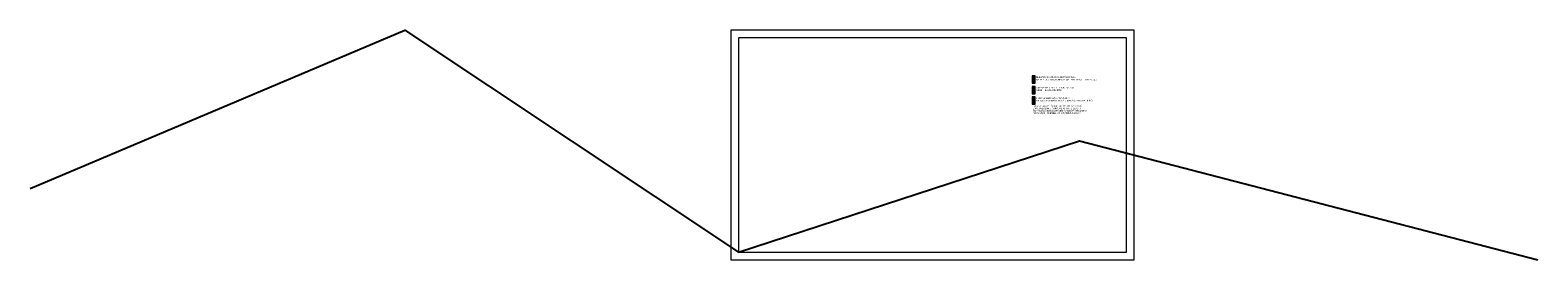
# Model space of a CAD drawing. Header units: millimetres. Extents: x -133770 to 60502, y 69489 to 99189.
import ezdxf

# ---------------------------------------------------------------- set-up
doc = ezdxf.new("R2010")
doc.units = ezdxf.units.MM
doc.header["$MEASUREMENT"] = 0
for name, color, linetype, lineweight in [('Nowe_0_Nr_pióra__3', 7, 'Continuous', 13), ('Nowe_0_Nr_pióra__41', 7, 'Continuous', 13), ('Nowe_2D - Ogólne_Nr_pióra__21', 7, 'Continuous', 20), ('Nowe_Konstrukcja - Ściany zew_Nr_pióra__50', 230, 'Continuous', 25)]:
    doc.layers.add(name, color=color, linetype=linetype, lineweight=lineweight)
for name, color, linetype, lineweight, true_color in [('Nowe_2D - Ogólne_Nr_pióra__102', 7, 'Continuous', 13, 0x3e3e3e), ('Nowe_2D - Ogólne_Nr_pióra__105', 7, 'Continuous', 13, 0xcccccc), ('Nowe_2D - Ogólne_Nr_pióra__61', 7, 'Continuous', 18, 0x6a6a6a)]:
    doc.layers.add(name, color=color, linetype=linetype, lineweight=lineweight, true_color=true_color)
doc.styles.add('STYL_AUTOMATYCZNY_1', font='ARIALN.TTF')

msp = doc.modelspace()

# ---------------------------------------------------------------- hatches: boundary and pattern name
at = {"layer": 'Nowe_2D - Ogólne_Nr_pióra__102', "linetype": 'Continuous', "lineweight": 13, "true_color": 0x3e3e3e}
msp.add_hatch(color=250, dxfattribs=at).paths.add_polyline_path([(-4260, 91914), (-4660, 91914), (-4660, 90961), (-4260, 90961)])
at = {"layer": 'Nowe_2D - Ogólne_Nr_pióra__105', "linetype": 'Continuous', "lineweight": 13, "true_color": 0xcccccc}
msp.add_hatch(color=254, dxfattribs=at).paths.add_polyline_path([(-4260, 90564), (-4660, 90564), (-4660, 89611), (-4260, 89611)])
at = {"layer": 'Nowe_2D - Ogólne_Nr_pióra__61', "linetype": 'Continuous', "lineweight": 18, "true_color": 0x6a6a6a}
msp.add_hatch(color=251, dxfattribs=at).paths.add_polyline_path([(-4260, 93264), (-4660, 93264), (-4660, 92311), (-4260, 92311)])

# ---------------------------------------------------------------- linework, layer by layer
at = {"layer": 'Nowe_2D - Ogólne_Nr_pióra__21', "color": 7, "linetype": 'Continuous', "lineweight": 20, "flags": 128}
for points in [[(-43498, 99189), (-43498, 69489), (8502, 69489), (8502, 99189)], [(-42498, 98189), (-42498, 70489), (7502, 70489), (7502, 98189)], [(-4260, 93264), (-4660, 93264), (-4660, 92311), (-4260, 92311)], [(-4260, 91914), (-4660, 91914), (-4660, 90961), (-4260, 90961)], [(-4260, 90564), (-4660, 90564), (-4660, 89611), (-4260, 89611)]]:
    msp.add_lwpolyline(points, close=True, dxfattribs=at)
at = {"layer": 'Nowe_Konstrukcja - Ściany zew_Nr_pióra__50', "color": 230, "linetype": 'Continuous', "lineweight": 25, "flags": 128}
msp.add_lwpolyline([(-133770, 78737), (-85498, 99189), (-42498, 70489), (1443, 84866), (60502, 69489)], dxfattribs=at)

# ---------------------------------------------------------------- texts
at = {"layer": 'Nowe_0_Nr_pióra__3', "color": 7, "linetype": 'Continuous', "lineweight": 13, "insert": (-4139, 92908), "char_height": 200, "attachment_point": 4, "line_spacing_factor": 0.987211, "style": 'STYL_AUTOMATYCZNY_1'}
msp.add_mtext('\\A1;{\\pql;\\fArial Narrow|b0|i0|c238|p0;\\W1.000000;ELEWACYJNA PŁYTA KOMPOZYTOWA \\P\\pql;\\fArial Narrow|b0|i0|c238|p0;\\W1.000000;NP. PŁYTA ALUKOBOND KOLOR : ANTHRACITE GREY (105)}', dxfattribs=at)
at = {"layer": 'Nowe_0_Nr_pióra__41', "color": 7, "linetype": 'Continuous', "lineweight": 13, "char_height": 200, "attachment_point": 4, "style": 'STYL_AUTOMATYCZNY_1'}
for s, insert, line_spacing_factor in [('\\A1;{\\pql;\\fArial Narrow|b0|i0|c238|p0;\\W1.000000;OKŁADZINA Z PŁYT ELEWACYJNYCH \\P\\pql;\\fArial Narrow|b0|i0|c238|p0;\\W1.000000;GRES  - BLACK GRAFITE}', (-4139, 91586), 0.985088), ('\\A1;{\\pql;\\fArial Narrow|b0|i0|c238|p0;\\W1.000000;TYNK CEMENTOWO - WAPIENNY \\P\\pql;\\fArial Narrow|b0|i0|c238|p0;\\W1.000000;BARWIONY W MASIE KOLOR: BIAŁ\\fArial Narrow|b0|i0|c238|p0;\\W1.000000;O-SZARY (RAL 9002)}', (-4139, 90208), 0.987211)]:
    msp.add_mtext(s, dxfattribs=dict(at, insert=insert, line_spacing_factor=line_spacing_factor))
at = {"layer": 'Nowe_0_Nr_pióra__41', "color": 7, "linetype": 'Continuous', "lineweight": 13, "insert": (-4542, 88909), "char_height": 200, "width": 6481.5, "attachment_point": 4, "line_spacing_factor": 0.935861, "style": 'STYL_AUTOMATYCZNY_1'}
msp.add_mtext('\\A1;{\\pql;\\fArial Narrow|b0|i0|c238|p0;\\W1.000000;DASZKI NAD WEJŚCIAMI GŁÓWNYMI WYKONAĆ \\P\\pql;\\fArial Narrow|b0|i0|c238|p0;\\W1.000000;Z POLIWĘGLANU, OBRÓBKĘ ATTYKI Z BLACHY OCYNKOWANEJ KOLOR CIEMNY SZARY\\fArial Narrow|b0|i0|c238|p0;\\W1.000000;, STOLARKA DRZWIOWA I OKIENNA KOLOR CIEMNOSZARY}', dxfattribs=at)

doc.saveas('drawing.dxf')
